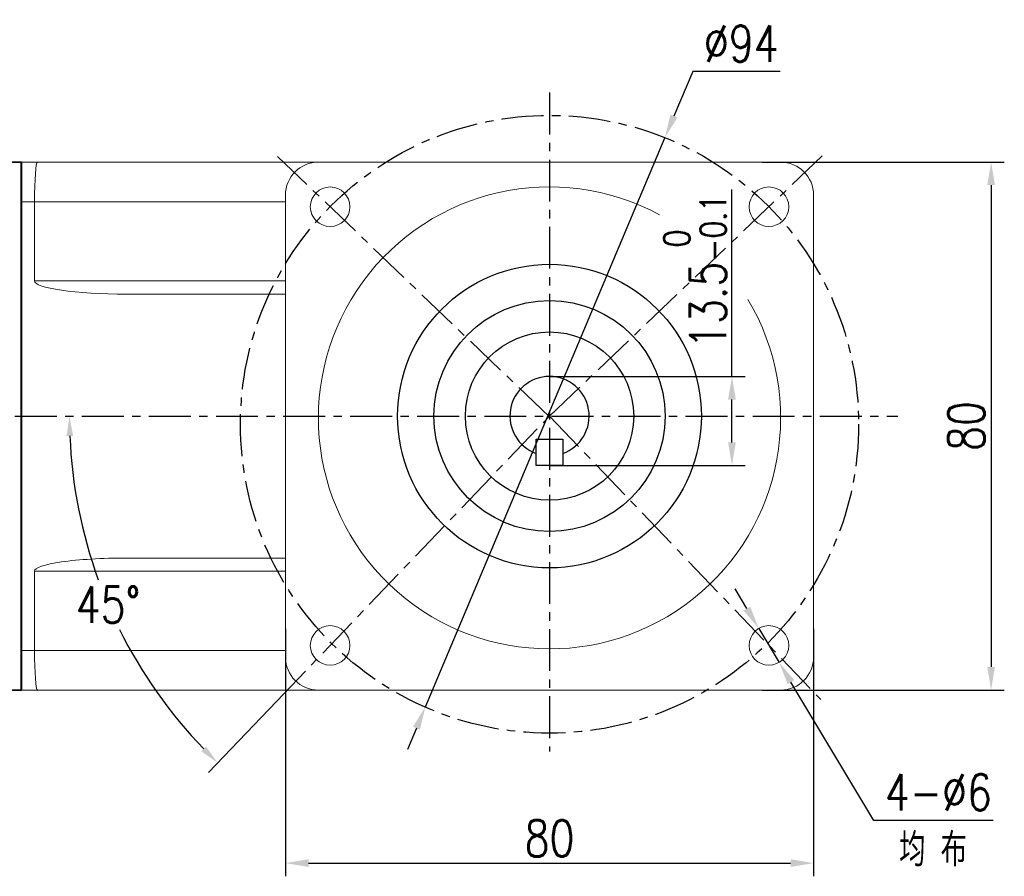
# Model space of a CAD drawing. Header units: inches. Extents: x -753 to 5070, y -3075 to 1581.
# Tile 152 of 178: x 3743 to 3892, y 871 to 1000. Entities that reach past the tile are written whole.
import ezdxf

# ---------------------------------------------------------------- set-up
doc = ezdxf.new("R2010")
doc.units = ezdxf.units.IN
doc.header["$LTSCALE"] = 10
doc.header["$MEASUREMENT"] = 0
doc.linetypes.add('CENTER', pattern=[10.16, 6.35, -1.27, 1.27, -1.27])
for name, color, linetype in [('1轮廓实线层', 7, 'Continuous'), ('3中心线层', 1, 'CENTER'), ('6文字层', 3, 'Continuous'), ('7标注层', 4, 'Continuous')]:
    doc.layers.add(name, color=color, linetype=linetype)
doc.layers.add('图层2', color=4, linetype='Continuous', lineweight=40)
doc.styles.add('PC_TEXTSTYLE', font='isocp.shx', dxfattribs={"width": 0.8, "bigfont": 'HZFS.SHX'})
doc.styles.add('TH_GBDIM', font='romans.shx', dxfattribs={"width": 0.8, "bigfont": 'gbcbig.shx'})
doc.dimstyles.new('TH_GBDIM', dxfattribs={"dimtxt": 3.5, "dimasz": 2.5, "dimexe": 2, "dimexo": 0, "dimgap": 1, "dimtad": 1, "dimdec": 4, "dimdsep": 46, "dimtxsty": 'TH_GBDIM', "dimcen": 0.09, "dimclrd": 4, "dimclre": 4, "dimclrt": 3, "dimadec": 0, "dimazin": 0, "dimtfac": 1, "dimtdec": 4, "dimtmove": 0, "dimatfit": 3, "dimfxl": 1, "dimtzin": 0, "dimarcsym": 0})
doc.dimstyles.new('角度标注', dxfattribs={"dimtxt": 3.5, "dimasz": 3, "dimexe": 2, "dimexo": 0, "dimgap": 1, "dimtad": 1, "dimtih": 1, "dimtoh": 1, "dimdsep": 46, "dimtxsty": 'PC_TEXTSTYLE', "dimsah": 1, "dimcen": 0.09, "dimclrd": 4, "dimclrt": 3, "dimadec": 0, "dimazin": 0, "dimtfac": 0.7, "dimtmove": 0, "dimatfit": 0, "dimfxl": 1, "dimtzin": 0, "dimarcsym": 0})

# ---------------------------------------------------------------- blocks, each defined once
blk = doc.blocks.new('*D109')
at = {"layer": '7标注层', "color": 4, "lineweight": -2, "transparency": 16777216}
for p, q in [((3855.14, 978.77), (3891.83, 978.77)), ((3889.83, 975.27), (3889.83, 902.27)), ((3855.14, 898.77), (3891.83, 898.77))]:
    blk.add_line(p, q, dxfattribs=at)
at = {"layer": '7标注层', "color": 4, "transparency": 16777216}
for points in [[(3889.24, 975.27), (3890.41, 975.27), (3889.83, 978.77)], [(3889.24, 902.27), (3890.41, 902.27), (3889.83, 898.77)]]:
    blk.add_solid(points, dxfattribs=at)
at = {"layer": 'Defpoints', "color": 0, "transparency": 16777216}
for p in [(3855.14, 978.77), (3855.14, 898.77), (3889.83, 898.77)]:
    blk.add_point(p, dxfattribs=at)
at = {"layer": '7标注层', "color": 3, "transparency": 16777216, "insert": (3886.08, 938.77), "char_height": 5.5, "attachment_point": 5, "rotation": 90, "style": 'TH_GBDIM'}
blk.add_mtext('{80}{}{}', dxfattribs=at)
blk = doc.blocks.new('*D110')
at = {"layer": '7标注层', "color": 4, "lineweight": -2, "transparency": 16777216}
for p, q in [((3782.95, 908.05), (3782.95, 870.55)), ((3862.95, 908.05), (3862.95, 870.55)), ((3786.45, 872.55), (3859.45, 872.55))]:
    blk.add_line(p, q, dxfattribs=at)
at = {"layer": '7标注层', "color": 4, "transparency": 16777216}
for points in [[(3786.45, 873.13), (3786.45, 871.96), (3782.95, 872.55)], [(3859.45, 873.13), (3859.45, 871.96), (3862.95, 872.55)]]:
    blk.add_solid(points, dxfattribs=at)
at = {"layer": 'Defpoints', "color": 0, "transparency": 16777216}
for p in [(3782.95, 908.05), (3862.95, 908.05), (3862.95, 872.55)]:
    blk.add_point(p, dxfattribs=at)
at = {"layer": '7标注层', "color": 3, "transparency": 16777216, "insert": (3822.95, 876.3), "char_height": 5.5, "attachment_point": 5, "style": 'TH_GBDIM'}
blk.add_mtext('{80}{}{}', dxfattribs=at)
blk = doc.blocks.new('*D111')
at = {"layer": '7标注层', "color": 4, "lineweight": -2, "transparency": 16777216}
for p, q in [((3852.84, 911.11), (3851.04, 914.11)), ((3854.64, 908.1), (3857.72, 902.96)), ((3872.08, 879.02), (3859.52, 899.96)), ((3890.13, 879.02), (3872.08, 879.02))]:
    blk.add_line(p, q, dxfattribs=at)
at = {"layer": '7标注层', "color": 4, "transparency": 16777216}
for points in [[(3853.34, 911.41), (3852.34, 910.81), (3854.64, 908.1)], [(3860.02, 900.26), (3859.02, 899.66), (3857.72, 902.96)]]:
    blk.add_solid(points, dxfattribs=at)
at = {"layer": 'Defpoints', "color": 0, "transparency": 16777216}
for p in [(3854.64, 908.1), (3857.72, 902.96)]:
    blk.add_point(p, dxfattribs=at)
at = {"layer": '7标注层', "color": 3, "transparency": 16777216, "insert": (3881.85, 883.27), "char_height": 5.5, "attachment_point": 5, "style": 'TH_GBDIM'}
blk.add_mtext('{4-∅6}', dxfattribs=at)
blk = doc.blocks.new('*D112')
at = {"layer": '7标注层', "color": 4, "lineweight": -2, "transparency": 16777216}
for p, q in [((3844.63, 992.48), (3841.79, 985.74)), ((3857.86, 992.48), (3844.63, 992.48)), ((3804.15, 896.22), (3840.44, 982.52)), ((3802.79, 892.99), (3801.44, 889.77))]:
    blk.add_line(p, q, dxfattribs=at)
at = {"layer": '7标注层', "color": 4, "transparency": 16777216}
for points in [[(3841.26, 985.97), (3842.33, 985.52), (3840.44, 982.52)], [(3802.26, 893.22), (3803.33, 892.77), (3804.15, 896.22)]]:
    blk.add_solid(points, dxfattribs=at)
at = {"layer": 'Defpoints', "color": 0, "transparency": 16777216}
for p in [(3840.44, 982.52), (3804.15, 896.22)]:
    blk.add_point(p, dxfattribs=at)
at = {"layer": '7标注层', "color": 3, "transparency": 16777216, "insert": (3851.99, 996.73), "char_height": 5.5, "attachment_point": 5, "style": 'TH_GBDIM'}
blk.add_mtext('{∅94}{}{}', dxfattribs=at)
blk = doc.blocks.new('*D113')
at = {"layer": '7标注层', "color": 0, "lineweight": -2, "transparency": 16777216}
blk.add_line((3781.59, 897.03), (3771.31, 886.29), dxfattribs=at)
at = {"layer": '7标注层', "color": 4, "lineweight": -2, "transparency": 16777216}
for start, end in [(182.3641, 199.9609), (206.393, 223.9125)]:
    blk.add_arc((3822.95, 940.28), 72.71, start, end, dxfattribs=at)
at = {"layer": '7标注层', "color": 4, "transparency": 16777216}
for points in [[(3749.8, 937.27), (3750.8, 937.29), (3750.24, 940.28)], [(3770.92, 890.21), (3770.21, 889.5), (3772.69, 887.73)]]:
    blk.add_solid(points, dxfattribs=at)
at = {"layer": 'Defpoints', "color": 0, "transparency": 16777216}
for p in [(3649.27, 940.28), (3822.95, 940.28), (3875.7, 940.28), (3752.86, 920.94), (3781.59, 897.03)]:
    blk.add_point(p, dxfattribs=at)
at = {"layer": '7标注层', "color": 3, "transparency": 16777216, "insert": (3756.09, 911.71), "char_height": 5.5, "attachment_point": 5, "style": 'TH_GBDIM'}
blk.add_mtext('45%%d', dxfattribs=at)
blk = doc.blocks.new('*D475')
at = {"layer": '7标注层', "color": 4, "lineweight": -2, "transparency": 16777216}
for p, q in [((3850.58, 946.28), (3850.58, 974.62)), ((3822.95, 946.28), (3852.58, 946.28)), ((3850.58, 936.28), (3850.58, 942.78)), ((3822.95, 932.78), (3852.58, 932.78))]:
    blk.add_line(p, q, dxfattribs=at)
at = {"layer": '7标注层', "color": 4, "transparency": 16777216}
for points in [[(3849.99, 942.78), (3851.16, 942.78), (3850.58, 946.28)], [(3849.99, 936.28), (3851.16, 936.28), (3850.58, 932.78)]]:
    blk.add_solid(points, dxfattribs=at)
at = {"layer": 'Defpoints', "color": 0, "transparency": 16777216}
for p in [(3822.95, 946.28), (3850.58, 946.28), (3822.95, 932.78)]:
    blk.add_point(p, dxfattribs=at)
at = {"layer": '7标注层', "color": 3, "transparency": 16777216, "insert": (3844.99, 962.2), "char_height": 5.5, "attachment_point": 5, "rotation": 90, "style": 'TH_GBDIM'}
blk.add_mtext('13.5{\\H0.7143x;\\S 0^ -0.1;}', dxfattribs=at)

msp = doc.modelspace()

# ---------------------------------------------------------------- linework, layer by layer
at = {"layer": '1轮廓实线层', "color": 7, "linetype": 'Continuous', "lineweight": 15}
for p, q in [((3742.948, 978.766), (3745.38, 978.766)), ((3745.38, 978.766), (3787.948, 978.766)), ((3857.948, 978.766), (3787.948, 978.766)), ((3744.948, 972.766), (3742.948, 972.766)), ((3782.948, 972.766), (3744.948, 972.766)), ((3744.948, 960.766), (3744.948, 972.766)), ((3782.948, 973.766), (3782.948, 903.766)), ((3862.948, 903.766), (3862.948, 973.766)), ((3744.948, 960.766), (3782.948, 960.766)), ((3782.948, 958.766), (3758.91, 958.766)), ((3758.91, 918.766), (3782.948, 918.766)), ((3744.948, 916.766), (3744.948, 904.766)), ((3782.948, 916.766), (3744.948, 916.766)), ((3742.948, 904.766), (3744.948, 904.766)), ((3744.948, 904.766), (3782.948, 904.766)), ((3745.38, 898.766), (3742.948, 898.766)), ((3787.948, 898.766), (3745.38, 898.766)), ((3787.948, 898.766), (3857.948, 898.766))]:
    msp.add_line(p, q, dxfattribs=at)
at = {"layer": '1轮廓实线层'}
for p, q in [((3742.948, 938.766), (3742.948, 972.036)), ((3820.948, 932.781), (3820.948, 936.781)), ((3820.948, 936.781), (3822.948, 936.781)), ((3822.948, 936.781), (3824.948, 936.781)), ((3824.948, 936.781), (3824.948, 932.781)), ((3824.948, 932.781), (3820.948, 932.781))]:
    msp.add_line(p, q, dxfattribs=at)
at = {"layer": '1轮廓实线层', "color": 7, "linetype": 'Continuous', "lineweight": 15}
for centre in [(3789.714, 972), (3856.182, 972), (3789.714, 905.532), (3856.182, 905.532)]:
    msp.add_circle(centre, 3, dxfattribs=at)
at = {"layer": '1轮廓实线层'}
for radius in [23, 17.5, 12.75]:
    msp.add_circle((3822.948, 940.281), radius, dxfattribs=at)
at = {"layer": '1轮廓实线层', "color": 7, "linetype": 'Continuous', "lineweight": 15}
for centre, radius, start, end in [((3787.948, 973.766), 5, 90, 180), ((3857.948, 973.766), 5, 0, 90), ((3822.948, 940.01), 35, 61.54149, 30.86285), ((3787.948, 903.766), 5, 180, 270), ((3857.948, 903.766), 5, 270, 0)]:
    msp.add_arc(centre, radius, start, end, dxfattribs=at)
at = {"layer": '1轮廓实线层'}
msp.add_arc((3822.948, 940.281), 6, 289.47122, 250.52878, dxfattribs=at)
at = {"layer": '1轮廓实线层', "color": 7, "linetype": 'Continuous', "lineweight": 15}
for centre, major_axis, ratio, start_param, end_param in [((3745.38, 972.766), (0, -6), 0.0719933, 3.1415927, 4.712389), ((3758.91, 960.766), (-13.962, 0), 0.1432442, 0, 1.5707963), ((3758.91, 916.766), (13.962, 0), 0.1432442, 1.5707963, 3.1415927), ((3745.38, 904.766), (0, -6), 0.0719933, 4.712389, 6.2831853)]:
    msp.add_ellipse(centre, major_axis=major_axis, ratio=ratio, start_param=start_param, end_param=end_param, dxfattribs=at)
at = {"layer": '3中心线层', "ltscale": 0.1}
for p, q in [((3822.948, 989.288), (3822.948, 889.443)), ((3822.876, 940.206), (3781.76, 979.626)), ((3822.948, 940.281), (3864.263, 979.713)), ((3609.878, 940.281), (3875.702, 940.281)), ((3781.586, 897.033), (3822.948, 940.281)), ((3822.948, 940.281), (3864.032, 897.324))]:
    msp.add_line(p, q, dxfattribs=at)
msp.add_circle((3822.948, 939.037), 46.809, dxfattribs=at)
at = {"layer": '图层2', "color": 0}
for p, q in [((3742.948, 978.766), (3734.948, 978.683)), ((3742.948, 978.766), (3742.948, 898.766)), ((3734.948, 898.849), (3742.948, 898.766))]:
    msp.add_line(p, q, dxfattribs=at)

# ---------------------------------------------------------------- texts
at = {"layer": '6文字层', "insert": (3875.889, 877.074), "char_height": 5, "width": 38.96783, "attachment_point": 1, "style": 'PC_TEXTSTYLE'}
msp.add_mtext('{\\C3;均 布}', dxfattribs=at)

# ---------------------------------------------------------------- dimensions: what is measured, and where the dimension line sits
at = {"layer": '7标注层'}
for p1, p2, text, override, picture, middle in [((3804.15, 896.22), (3840.437, 982.518), '{<>}{}{}', {"dimtxt": 5.5, "dimasz": 3.5, "dimgap": 1.5, "dimtoh": 1, "dimdec": 0}, '*D112', (3851.994, 992.485)), ((3854.64, 908.105), (3857.725, 902.959), '{4-<>}', {"dimtxt": 5.5, "dimasz": 3.5, "dimgap": 1.5, "dimtad": 1, "dimjust": 0, "dimtoh": 1, "dimdec": 0, "dimlfac": 1, "dimse1": 0, "dimse2": 0, "dimsd1": 0, "dimsd2": 0, "dimadec": 0}, '*D111', (3881.852, 879.02))]:
    dim = msp.add_diameter_dim_2p(p1=p1, p2=p2, text=text, dimstyle='TH_GBDIM', override=override, dxfattribs=at)
    dim.commit()
    dim.dimension.update_dxf_attribs({"geometry": picture, "text_midpoint": middle, "dimtype": 163})
for base, p1, p2, text, override, picture, middle in [((3889.828, 898.766), (3855.142, 978.766), (3855.142, 898.766), '{<>}{}{}', {"dimtxt": 5.5, "dimasz": 3.5, "dimdec": 1, "dimadec": 1}, '*D109', (3886.078, 938.766)), ((3850.576, 946.281), (3822.948, 932.781), (3822.948, 946.281), '<>{\\H0.7143x;\\S 0^ -0.1;}', {"dimtxt": 5.5, "dimasz": 3.5, "dimgap": 1, "dimtad": 1, "dimjust": 0, "dimdec": 1, "dimlfac": 1, "dimse1": 0, "dimse2": 0, "dimsd1": 0, "dimsd2": 0, "dimadec": 1}, '*D475', (3844.993, 962.2))]:
    dim = msp.add_linear_dim(base=base, p1=p1, p2=p2, angle=90, text=text, dimstyle='TH_GBDIM', override=override, dxfattribs=at)
    dim.commit()
    dim.dimension.update_dxf_attribs({"geometry": picture, "text_midpoint": middle})
dim = msp.add_angular_dim_2l(base=(3752.856, 920.941), line1=((3781.586, 897.033), (3822.948, 940.281)), line2=((3649.272, 940.281), (3875.702, 940.281)), text='45%%d', dimstyle='角度标注', override={"dimtxt": 5.5, "dimasz": 3, "dimgap": 1, "dimtad": 1, "dimjust": 0, "dimdec": 2, "dimlfac": 1, "dimtxsty": 'TH_GBDIM', "dimse1": 0, "dimse2": 0, "dimsd1": 0, "dimsd2": 0, "dimadec": 2}, dxfattribs=at)
dim.commit()
dim.dimension.update_dxf_attribs({"geometry": '*D113', "text_midpoint": (3756.086, 911.709)})
dim = msp.add_linear_dim(base=(3862.948, 872.545), p1=(3782.948, 908.055), p2=(3862.948, 908.055), text='{<>}{}{}', dimstyle='TH_GBDIM', override={"dimtxt": 5.5, "dimasz": 3.5, "dimdec": 1, "dimadec": 1}, dxfattribs=at)
dim.commit()
dim.dimension.update_dxf_attribs({"geometry": '*D110', "text_midpoint": (3822.948, 876.295)})

doc.saveas('drawing.dxf')
